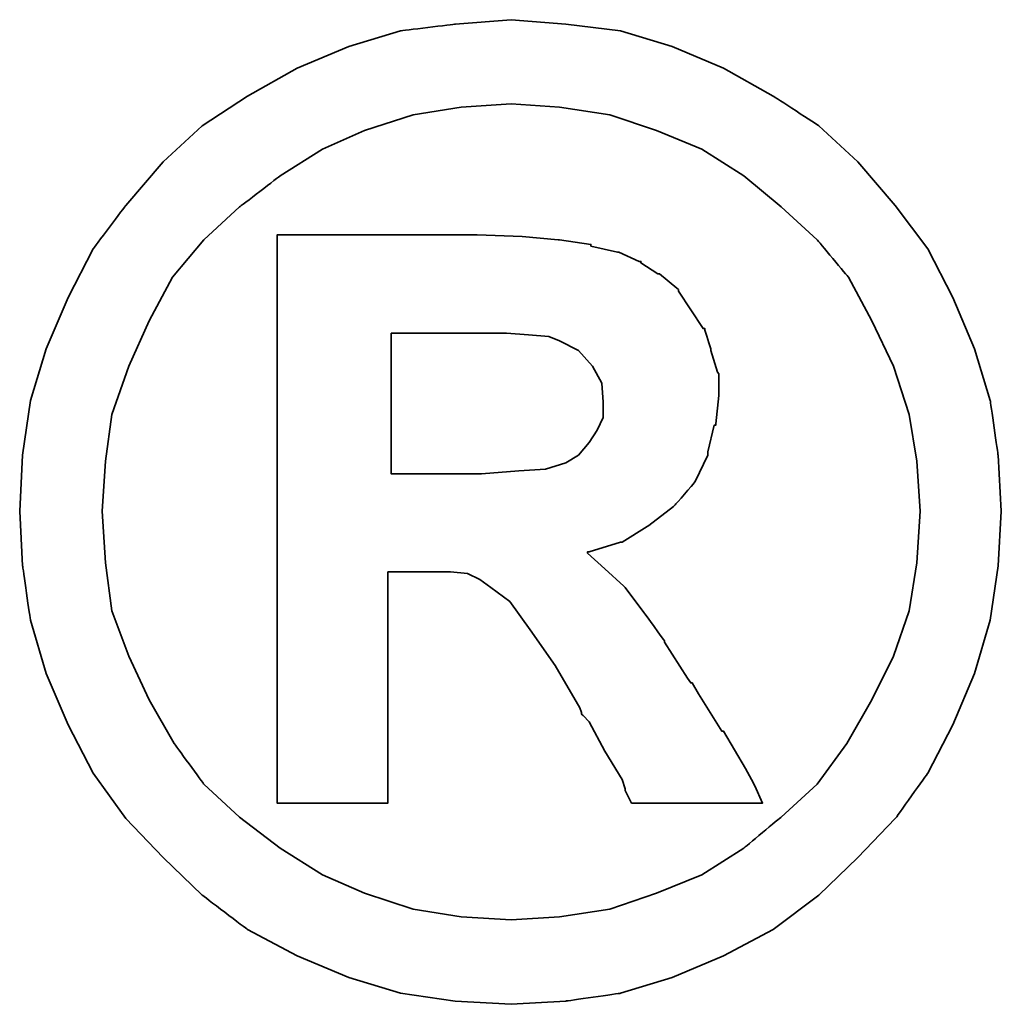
# Model space of a CAD drawing. Header units: millimetres. Extents: x 60 to 594, y 619 to 791.
# Tile 50 of 53: x 487.92 to 489.48, y 678.24 to 679.81. Entities that reach past the tile are written whole.
import ezdxf

# ---------------------------------------------------------------- set-up
doc = ezdxf.new("R2010")
doc.units = ezdxf.units.MM
doc.header["$LTSCALE"] = 2
doc.layers.add('DIM', color=4, linetype='Continuous')
doc.layers.add('layer 1', color=7, linetype='Continuous')

# ---------------------------------------------------------------- blocks, each defined once
blk = doc.blocks.new('TBI MOTION logo(完整正式版)')
at = {"layer": 'layer 1', "color": 22, "lineweight": 35}
for points, knots in [([(81.20634, 4.98624), (81.20634, 4.98624), (81.18649, 5.32862), (81.18649, 5.32862), (81.18649, 5.32862), (81.18649, 5.32862), (81.13886, 5.66206), (81.13886, 5.66206), (81.13886, 5.66206), (81.13886, 5.66206), (81.04359, 5.97764), (81.04359, 5.97764), (81.04359, 5.97764), (81.04359, 5.97764), (80.91061, 6.29124), (80.91061, 6.29124), (80.91061, 6.29124), (80.91061, 6.29124), (80.75778, 6.58697), (80.75778, 6.58697), (80.75778, 6.58697), (80.75778, 6.58697), (80.5593, 6.85294), (80.5593, 6.85294), (80.5593, 6.85294), (80.5593, 6.85294), (80.33105, 7.1189), (80.33105, 7.1189), (80.33105, 7.1189), (80.33105, 7.1189), (80.09287, 7.33921), (80.09287, 7.33921), (80.09287, 7.33921), (80.09287, 7.33921), (79.815, 7.51982), (79.815, 7.51982), (79.815, 7.51982), (79.815, 7.51982), (79.51133, 7.69051), (79.51133, 7.69051), (79.51133, 7.69051), (79.51133, 7.69051), (79.19773, 7.8235), (79.19773, 7.8235), (79.19773, 7.8235), (79.19773, 7.8235), (78.88215, 7.91877), (78.88215, 7.91877), (78.88215, 7.91877), (78.88215, 7.91877), (78.54871, 7.95846), (78.54871, 7.95846), (78.54871, 7.95846), (78.54871, 7.95846), (78.21526, 7.98625), (78.21526, 7.98625), (78.21526, 7.98625), (78.21526, 7.98625), (77.87388, 7.95846), (77.87388, 7.95846), (77.87388, 7.95846), (77.87388, 7.95846), (77.54044, 7.91877), (77.54044, 7.91877), (77.54044, 7.91877), (77.54044, 7.91877), (77.22485, 7.8235), (77.22485, 7.8235), (77.22485, 7.8235), (77.22485, 7.8235), (76.91027, 7.69051), (76.91027, 7.69051), (76.91027, 7.69051), (76.91027, 7.69051), (76.6056, 7.51982), (76.6056, 7.51982), (76.6056, 7.51982), (76.6056, 7.51982), (76.32972, 7.33921), (76.32972, 7.33921), (76.32972, 7.33921), (76.32972, 7.33921), (76.09154, 7.1189), (76.09154, 7.1189), (76.09154, 7.1189), (76.09154, 7.1189), (75.86329, 6.85294), (75.86329, 6.85294), (75.86329, 6.85294), (75.86329, 6.85294), (75.66382, 6.58697), (75.66382, 6.58697), (75.66382, 6.58697), (75.66382, 6.58697), (75.51099, 6.29124), (75.51099, 6.29124), (75.51099, 6.29124), (75.51099, 6.29124), (75.37702, 5.97764), (75.37702, 5.97764), (75.37702, 5.97764), (75.37702, 5.97764), (75.28175, 5.66206), (75.28175, 5.66206), (75.28175, 5.66206), (75.28175, 5.66206), (75.23411, 5.32862), (75.23411, 5.32862), (75.23411, 5.32862), (75.23411, 5.32862), (75.21625, 4.98624), (75.21625, 4.98624), (75.21625, 4.98624), (75.21625, 4.98624), (75.23411, 4.6528), (75.23411, 4.6528), (75.23411, 4.6528), (75.23411, 4.6528), (75.28175, 4.32035), (75.28175, 4.32035), (75.28175, 4.32035), (75.28175, 4.32035), (75.37702, 3.99583), (75.37702, 3.99583), (75.37702, 3.99583), (75.37702, 3.99583), (75.51099, 3.68224), (75.51099, 3.68224), (75.51099, 3.68224), (75.51099, 3.68224), (75.66382, 3.38749), (75.66382, 3.38749), (75.66382, 3.38749), (75.66382, 3.38749), (75.86329, 3.10963), (75.86329, 3.10963), (75.86329, 3.10963), (75.86329, 3.10963), (76.09154, 2.87145), (76.09154, 2.87145), (76.09154, 2.87145), (76.09154, 2.87145), (76.32972, 2.6432), (76.32972, 2.6432), (76.32972, 2.6432), (76.32972, 2.6432), (76.6056, 2.43381), (76.6056, 2.43381), (76.6056, 2.43381), (76.6056, 2.43381), (76.91027, 2.27205), (76.91027, 2.27205), (76.91027, 2.27205), (76.91027, 2.27205), (77.22485, 2.13906), (77.22485, 2.13906), (77.22485, 2.13906), (77.22485, 2.13906), (77.54044, 2.0438), (77.54044, 2.0438), (77.54044, 2.0438), (77.54044, 2.0438), (77.87388, 1.99616), (77.87388, 1.99616), (77.87388, 1.99616), (77.87388, 1.99616), (78.21526, 1.97631), (78.21526, 1.97631), (78.21526, 1.97631), (78.21526, 1.97631), (78.54871, 1.99616), (78.54871, 1.99616), (78.54871, 1.99616), (78.54871, 1.99616), (78.88215, 2.0438), (78.88215, 2.0438), (78.88215, 2.0438), (78.88215, 2.0438), (79.19773, 2.13906), (79.19773, 2.13906), (79.19773, 2.13906), (79.19773, 2.13906), (79.51133, 2.27205), (79.51133, 2.27205), (79.51133, 2.27205), (79.51133, 2.27205), (79.815, 2.43381), (79.815, 2.43381), (79.815, 2.43381), (79.815, 2.43381), (80.09287, 2.6432), (80.09287, 2.6432), (80.09287, 2.6432), (80.09287, 2.6432), (80.33105, 2.87145), (80.33105, 2.87145), (80.33105, 2.87145), (80.33105, 2.87145), (80.5593, 3.10963), (80.5593, 3.10963), (80.5593, 3.10963), (80.5593, 3.10963), (80.75778, 3.38749), (80.75778, 3.38749), (80.75778, 3.38749), (80.75778, 3.38749), (80.91061, 3.68224), (80.91061, 3.68224), (80.91061, 3.68224), (80.91061, 3.68224), (81.04359, 3.99583), (81.04359, 3.99583), (81.04359, 3.99583), (81.04359, 3.99583), (81.13886, 4.32035), (81.13886, 4.32035), (81.13886, 4.32035), (81.13886, 4.32035), (81.18649, 4.6528), (81.18649, 4.6528), (81.18649, 4.6528), (81.18649, 4.6528), (81.20634, 4.98624), (81.20634, 4.98624)], [0, 0, 0, 0, 0.0178571, 0.0178571, 0.0178571, 0.0178572, 0.0357143, 0.0357143, 0.0357143, 0.0357143, 0.0535714, 0.0535714, 0.0535714, 0.0535714, 0.0714286, 0.0714286, 0.0714286, 0.0714286, 0.0892857, 0.0892857, 0.0892857, 0.0892857, 0.1071429, 0.1071429, 0.1071429, 0.1071429, 0.125, 0.125, 0.125, 0.125, 0.1428571, 0.1428571, 0.1428571, 0.1428572, 0.1607143, 0.1607143, 0.1607143, 0.1607143, 0.1785714, 0.1785714, 0.1785714, 0.1785714, 0.1964286, 0.1964286, 0.1964286, 0.1964286, 0.2142857, 0.2142857, 0.2142857, 0.2142857, 0.2321429, 0.2321429, 0.2321429, 0.2321429, 0.25, 0.25, 0.25, 0.25, 0.2678571, 0.2678571, 0.2678571, 0.2678572, 0.2857143, 0.2857143, 0.2857143, 0.2857143, 0.3035714, 0.3035714, 0.3035714, 0.3035714, 0.3214286, 0.3214286, 0.3214286, 0.3214286, 0.3392857, 0.3392857, 0.3392857, 0.3392857, 0.3571429, 0.3571429, 0.3571429, 0.3571429, 0.375, 0.375, 0.375, 0.375, 0.3928571, 0.3928571, 0.3928571, 0.3928572, 0.4107143, 0.4107143, 0.4107143, 0.4107143, 0.4285714, 0.4285714, 0.4285714, 0.4285714, 0.4464286, 0.4464286, 0.4464286, 0.4464286, 0.4642857, 0.4642857, 0.4642857, 0.4642857, 0.4821429, 0.4821429, 0.4821429, 0.4821429, 0.5, 0.5, 0.5, 0.5, 0.5178571, 0.5178571, 0.5178571, 0.5178572, 0.5357143, 0.5357143, 0.5357143, 0.5357143, 0.5535714, 0.5535714, 0.5535714, 0.5535714, 0.5714286, 0.5714286, 0.5714286, 0.5714286, 0.5892857, 0.5892857, 0.5892857, 0.5892857, 0.6071429, 0.6071429, 0.6071429, 0.6071429, 0.625, 0.625, 0.625, 0.625, 0.6428571, 0.6428571, 0.6428571, 0.6428572, 0.6607143, 0.6607143, 0.6607143, 0.6607143, 0.6785714, 0.6785714, 0.6785714, 0.6785714, 0.6964286, 0.6964286, 0.6964286, 0.6964286, 0.7142857, 0.7142857, 0.7142857, 0.7142857, 0.7321429, 0.7321429, 0.7321429, 0.7321429, 0.75, 0.75, 0.75, 0.75, 0.7678571, 0.7678571, 0.7678571, 0.7678572, 0.7857143, 0.7857143, 0.7857143, 0.7857143, 0.8035714, 0.8035714, 0.8035714, 0.8035714, 0.8214286, 0.8214286, 0.8214286, 0.8214286, 0.8392857, 0.8392857, 0.8392857, 0.8392857, 0.8571429, 0.8571429, 0.8571429, 0.8571429, 0.875, 0.875, 0.875, 0.875, 0.8928571, 0.8928571, 0.8928571, 0.8928572, 0.9107143, 0.9107143, 0.9107143, 0.9107143, 0.9285714, 0.9285714, 0.9285714, 0.9285714, 0.9464286, 0.9464286, 0.9464286, 0.9464286, 0.9642857, 0.9642857, 0.9642857, 0.9642857, 0.9821429, 0.9821429, 0.9821429, 0.9821429, 1, 1, 1, 1]), ([(80.71014, 4.98624), (80.71014, 4.98624), (80.69129, 5.29091), (80.69129, 5.29091), (80.69129, 5.29091), (80.69129, 5.29091), (80.64464, 5.57672), (80.64464, 5.57672), (80.64464, 5.57672), (80.64464, 5.57672), (80.54937, 5.87245), (80.54937, 5.87245), (80.54937, 5.87245), (80.54937, 5.87245), (80.41639, 6.14833), (80.41639, 6.14833), (80.41639, 6.14833), (80.41639, 6.14833), (80.27349, 6.41429), (80.27349, 6.41429), (80.27349, 6.41429), (80.27349, 6.41429), (80.08295, 6.64255), (80.08295, 6.64255), (80.08295, 6.64255), (80.08295, 6.64255), (79.86264, 6.84301), (79.86264, 6.84301), (79.86264, 6.84301), (79.86264, 6.84301), (79.63439, 7.03355), (79.63439, 7.03355), (79.63439, 7.03355), (79.63439, 7.03355), (79.37835, 7.1963), (79.37835, 7.1963), (79.37835, 7.1963), (79.37835, 7.1963), (79.10246, 7.30944), (79.10246, 7.30944), (79.10246, 7.30944), (79.10246, 7.30944), (78.81665, 7.40471), (78.81665, 7.40471), (78.81665, 7.40471), (78.81665, 7.40471), (78.511, 7.45234), (78.511, 7.45234), (78.511, 7.45234), (78.511, 7.45234), (78.21526, 7.47219), (78.21526, 7.47219), (78.21526, 7.47219), (78.21526, 7.47219), (77.9106, 7.45234), (77.9106, 7.45234), (77.9106, 7.45234), (77.9106, 7.45234), (77.61685, 7.40471), (77.61685, 7.40471), (77.61685, 7.40471), (77.61685, 7.40471), (77.32012, 7.30944), (77.32012, 7.30944), (77.32012, 7.30944), (77.32012, 7.30944), (77.06309, 7.1963), (77.06309, 7.1963), (77.06309, 7.1963), (77.06309, 7.1963), (76.80606, 7.03355), (76.80606, 7.03355), (76.80606, 7.03355), (76.80606, 7.03355), (76.55797, 6.84301), (76.55797, 6.84301), (76.55797, 6.84301), (76.55797, 6.84301), (76.34063, 6.64255), (76.34063, 6.64255), (76.34063, 6.64255), (76.34063, 6.64255), (76.1491, 6.41429), (76.1491, 6.41429), (76.1491, 6.41429), (76.1491, 6.41429), (76.0062, 6.14833), (76.0062, 6.14833), (76.0062, 6.14833), (76.0062, 6.14833), (75.88314, 5.87245), (75.88314, 5.87245), (75.88314, 5.87245), (75.88314, 5.87245), (75.77794, 5.57672), (75.77794, 5.57672), (75.77794, 5.57672), (75.77794, 5.57672), (75.73924, 5.29091), (75.73924, 5.29091), (75.73924, 5.29091), (75.73924, 5.29091), (75.72039, 4.98624), (75.72039, 4.98624), (75.72039, 4.98624), (75.72039, 4.98624), (75.73924, 4.67165), (75.73924, 4.67165), (75.73924, 4.67165), (75.73924, 4.67165), (75.77794, 4.37791), (75.77794, 4.37791), (75.77794, 4.37791), (75.77794, 4.37791), (75.88314, 4.10102), (75.88314, 4.10102), (75.88314, 4.10102), (75.88314, 4.10102), (76.0062, 3.83407), (76.0062, 3.83407), (76.0062, 3.83407), (76.0062, 3.83407), (76.15902, 3.56811), (76.15902, 3.56811), (76.15902, 3.56811), (76.15902, 3.56811), (76.34063, 3.32001), (76.34063, 3.32001), (76.34063, 3.32001), (76.34063, 3.32001), (76.55797, 3.11955), (76.55797, 3.11955), (76.55797, 3.11955), (76.55797, 3.11955), (76.80606, 2.92901), (76.80606, 2.92901), (76.80606, 2.92901), (76.80606, 2.92901), (77.06309, 2.76725), (77.06309, 2.76725), (77.06309, 2.76725), (77.06309, 2.76725), (77.32012, 2.65412), (77.32012, 2.65412), (77.32012, 2.65412), (77.32012, 2.65412), (77.61685, 2.55786), (77.61685, 2.55786), (77.61685, 2.55786), (77.61685, 2.55786), (77.9106, 2.51022), (77.9106, 2.51022), (77.9106, 2.51022), (77.9106, 2.51022), (78.21526, 2.49137), (78.21526, 2.49137), (78.21526, 2.49137), (78.21526, 2.49137), (78.511, 2.51022), (78.511, 2.51022), (78.511, 2.51022), (78.511, 2.51022), (78.81665, 2.55786), (78.81665, 2.55786), (78.81665, 2.55786), (78.81665, 2.55786), (79.10246, 2.65412), (79.10246, 2.65412), (79.10246, 2.65412), (79.10246, 2.65412), (79.37835, 2.76725), (79.37835, 2.76725), (79.37835, 2.76725), (79.37835, 2.76725), (79.63439, 2.92901), (79.63439, 2.92901), (79.63439, 2.92901), (79.63439, 2.92901), (79.86264, 3.11955), (79.86264, 3.11955), (79.86264, 3.11955), (79.86264, 3.11955), (80.08295, 3.32001), (80.08295, 3.32001), (80.08295, 3.32001), (80.08295, 3.32001), (80.26356, 3.56811), (80.26356, 3.56811), (80.26356, 3.56811), (80.26356, 3.56811), (80.41639, 3.83407), (80.41639, 3.83407), (80.41639, 3.83407), (80.41639, 3.83407), (80.54937, 4.10102), (80.54937, 4.10102), (80.54937, 4.10102), (80.54937, 4.10102), (80.64464, 4.37791), (80.64464, 4.37791), (80.64464, 4.37791), (80.64464, 4.37791), (80.69129, 4.67165), (80.69129, 4.67165), (80.69129, 4.67165), (80.69129, 4.67165), (80.71014, 4.98624), (80.71014, 4.98624)], [0, 0, 0, 0, 0.0192308, 0.0192308, 0.0192308, 0.0192308, 0.0384615, 0.0384615, 0.0384615, 0.0384615, 0.0576923, 0.0576923, 0.0576923, 0.0576923, 0.0769231, 0.0769231, 0.0769231, 0.0769231, 0.0961538, 0.0961538, 0.0961538, 0.0961539, 0.1153846, 0.1153846, 0.1153846, 0.1153846, 0.1346154, 0.1346154, 0.1346154, 0.1346154, 0.1538462, 0.1538462, 0.1538462, 0.1538462, 0.1730769, 0.1730769, 0.1730769, 0.1730769, 0.1923077, 0.1923077, 0.1923077, 0.1923077, 0.2115385, 0.2115385, 0.2115385, 0.2115385, 0.2307692, 0.2307692, 0.2307692, 0.2307692, 0.25, 0.25, 0.25, 0.25, 0.2692308, 0.2692308, 0.2692308, 0.2692308, 0.2884615, 0.2884615, 0.2884615, 0.2884615, 0.3076923, 0.3076923, 0.3076923, 0.3076923, 0.3269231, 0.3269231, 0.3269231, 0.3269231, 0.3461538, 0.3461538, 0.3461538, 0.3461539, 0.3653846, 0.3653846, 0.3653846, 0.3653846, 0.3846154, 0.3846154, 0.3846154, 0.3846154, 0.4038462, 0.4038462, 0.4038462, 0.4038462, 0.4230769, 0.4230769, 0.4230769, 0.4230769, 0.4423077, 0.4423077, 0.4423077, 0.4423077, 0.4615385, 0.4615385, 0.4615385, 0.4615385, 0.4807692, 0.4807692, 0.4807692, 0.4807692, 0.5, 0.5, 0.5, 0.5, 0.5192308, 0.5192308, 0.5192308, 0.5192308, 0.5384615, 0.5384615, 0.5384615, 0.5384615, 0.5576923, 0.5576923, 0.5576923, 0.5576923, 0.5769231, 0.5769231, 0.5769231, 0.5769231, 0.5961538, 0.5961538, 0.5961538, 0.5961539, 0.6153846, 0.6153846, 0.6153846, 0.6153846, 0.6346154, 0.6346154, 0.6346154, 0.6346154, 0.6538462, 0.6538462, 0.6538462, 0.6538462, 0.6730769, 0.6730769, 0.6730769, 0.6730769, 0.6923077, 0.6923077, 0.6923077, 0.6923077, 0.7115385, 0.7115385, 0.7115385, 0.7115385, 0.7307692, 0.7307692, 0.7307692, 0.7307692, 0.75, 0.75, 0.75, 0.75, 0.7692308, 0.7692308, 0.7692308, 0.7692308, 0.7884615, 0.7884615, 0.7884615, 0.7884615, 0.8076923, 0.8076923, 0.8076923, 0.8076923, 0.8269231, 0.8269231, 0.8269231, 0.8269231, 0.8461538, 0.8461538, 0.8461538, 0.8461539, 0.8653846, 0.8653846, 0.8653846, 0.8653846, 0.8846154, 0.8846154, 0.8846154, 0.8846154, 0.9038462, 0.9038462, 0.9038462, 0.9038462, 0.9230769, 0.9230769, 0.9230769, 0.9230769, 0.9423077, 0.9423077, 0.9423077, 0.9423077, 0.9615385, 0.9615385, 0.9615385, 0.9615385, 0.9807692, 0.9807692, 0.9807692, 0.9807692, 1, 1, 1, 1]), ([(76.78721, 3.2823), (76.78721, 3.2823), (76.78721, 3.32001), (76.78721, 3.32001), (76.78721, 3.32001), (76.78721, 3.32001), (76.78721, 3.42422), (76.78721, 3.42422), (76.78721, 3.42422), (76.78721, 3.42422), (76.78721, 3.59689), (76.78721, 3.59689), (76.78721, 3.59689), (76.78721, 3.59689), (76.78721, 3.80529), (76.78721, 3.80529), (76.78721, 3.80529), (76.78721, 3.80529), (76.78721, 4.0524), (76.78721, 4.0524), (76.78721, 4.0524), (76.78721, 4.0524), (76.78721, 4.32035), (76.78721, 4.32035), (76.78721, 4.32035), (76.78721, 4.32035), (76.78721, 4.92868), (76.78721, 4.92868), (76.78721, 4.92868), (76.78721, 4.92868), (76.78721, 5.53801), (76.78721, 5.53801), (76.78721, 5.53801), (76.78721, 5.53801), (76.78721, 5.82482), (76.78721, 5.82482), (76.78721, 5.82482), (76.78721, 5.82482), (76.78721, 6.07291), (76.78721, 6.07291), (76.78721, 6.07291), (76.78721, 6.07291), (76.78721, 6.30017), (76.78721, 6.30017), (76.78721, 6.30017), (76.78721, 6.30017), (76.78721, 6.45399), (76.78721, 6.45399), (76.78721, 6.45399), (76.78721, 6.45399), (76.78721, 6.5572), (76.78721, 6.5572), (76.78721, 6.5572), (76.78721, 6.5572), (76.78721, 6.59689), (76.78721, 6.59689), (76.78721, 6.59689), (76.78721, 6.59689), (76.78721, 6.67232), (76.78721, 6.67232), (76.78721, 6.67232), (76.78721, 6.67232), (76.8537, 6.67232), (76.8537, 6.67232), (76.8537, 6.67232), (76.8537, 6.67232), (76.87355, 6.67232), (76.87355, 6.67232), (76.87355, 6.67232), (76.87355, 6.67232), (76.91027, 6.67232), (76.91027, 6.67232), (76.91027, 6.67232), (76.91027, 6.67232), (77.04424, 6.67232), (77.04424, 6.67232), (77.04424, 6.67232), (77.04424, 6.67232), (77.22485, 6.67232), (77.22485, 6.67232), (77.22485, 6.67232), (77.22485, 6.67232), (77.43524, 6.67232), (77.43524, 6.67232), (77.43524, 6.67232), (77.43524, 6.67232), (77.65357, 6.67232), (77.65357, 6.67232), (77.65357, 6.67232), (77.65357, 6.67232), (77.82625, 6.67232), (77.82625, 6.67232), (77.82625, 6.67232), (77.82625, 6.67232), (77.94037, 6.67232), (77.94037, 6.67232), (77.94037, 6.67232), (77.94037, 6.67232), (77.97709, 6.67232), (77.97709, 6.67232), (77.97709, 6.67232), (77.97709, 6.67232), (77.99694, 6.67232), (77.99694, 6.67232), (77.99694, 6.67232), (77.99694, 6.67232), (78.00686, 6.67232), (78.00686, 6.67232), (78.00686, 6.67232), (78.00686, 6.67232), (78.28275, 6.6624), (78.28275, 6.6624), (78.28275, 6.6624), (78.28275, 6.6624), (78.50107, 6.64255), (78.50107, 6.64255), (78.50107, 6.64255), (78.50107, 6.64255), (78.511, 6.64255), (78.511, 6.64255), (78.511, 6.64255), (78.511, 6.64255), (78.70154, 6.61476), (78.70154, 6.61476), (78.70154, 6.61476), (78.70154, 6.61476), (78.70154, 6.60483), (78.70154, 6.60483), (78.70154, 6.60483), (78.70154, 6.60483), (78.86429, 6.56713), (78.86429, 6.56713), (78.86429, 6.56713), (78.86429, 6.56713), (78.87223, 6.56713), (78.87223, 6.56713), (78.87223, 6.56713), (78.87223, 6.56713), (78.99727, 6.51056), (78.99727, 6.51056), (78.99727, 6.51056), (78.99727, 6.51056), (79.00719, 6.51056), (79.00719, 6.51056), (79.00719, 6.51056), (79.00719, 6.51056), (79.00719, 6.50162), (79.00719, 6.50162), (79.00719, 6.50162), (79.00719, 6.50162), (79.1104, 6.43415), (79.1104, 6.43415), (79.1104, 6.43415), (79.1104, 6.43415), (79.12132, 6.43415), (79.12132, 6.43415), (79.12132, 6.43415), (79.12132, 6.43415), (79.22552, 6.34781), (79.22552, 6.34781), (79.22552, 6.34781), (79.22552, 6.34781), (79.23544, 6.33888), (79.23544, 6.33888), (79.23544, 6.33888), (79.23544, 6.33888), (79.23544, 6.32895), (79.23544, 6.32895), (79.23544, 6.32895), (79.23544, 6.32895), (79.31087, 6.21483), (79.31087, 6.21483), (79.31087, 6.21483), (79.31087, 6.21483), (79.38629, 6.1007), (79.38629, 6.1007), (79.38629, 6.1007), (79.38629, 6.1007), (79.3972, 6.1007), (79.3972, 6.1007), (79.3972, 6.1007), (79.3972, 6.1007), (79.3972, 6.09078), (79.3972, 6.09078), (79.3972, 6.09078), (79.3972, 6.09078), (79.43392, 5.97764), (79.43392, 5.97764), (79.43392, 5.97764), (79.43392, 5.97764), (79.43392, 5.96772), (79.43392, 5.96772), (79.43392, 5.96772), (79.43392, 5.96772), (79.47362, 5.83474), (79.47362, 5.83474), (79.47362, 5.83474), (79.47362, 5.83474), (79.48156, 5.82482), (79.48156, 5.82482), (79.48156, 5.82482), (79.48156, 5.82482), (79.48156, 5.69977), (79.48156, 5.69977), (79.48156, 5.69977), (79.48156, 5.69977), (79.48156, 5.69183), (79.48156, 5.69183), (79.48156, 5.69183), (79.48156, 5.69183), (79.4637, 5.51915), (79.4637, 5.51915), (79.4637, 5.51915), (79.4637, 5.51915), (79.4637, 5.51122), (79.4637, 5.51122), (79.4637, 5.51122), (79.4637, 5.51122), (79.45377, 5.51122), (79.45377, 5.51122), (79.45377, 5.51122), (79.45377, 5.51122), (79.41507, 5.34847), (79.41507, 5.34847), (79.41507, 5.34847), (79.41507, 5.34847), (79.41507, 5.33854), (79.41507, 5.33854), (79.41507, 5.33854), (79.41507, 5.33854), (79.41507, 5.32862), (79.41507, 5.32862), (79.41507, 5.32862), (79.41507, 5.32862), (79.33865, 5.16785), (79.33865, 5.16785), (79.33865, 5.16785), (79.33865, 5.16785), (79.33071, 5.15693), (79.33071, 5.15693), (79.33071, 5.15693), (79.33071, 5.15693), (79.2156, 5.02495), (79.2156, 5.02495), (79.2156, 5.02495), (79.2156, 5.02495), (79.20567, 5.01502), (79.20567, 5.01502), (79.20567, 5.01502), (79.20567, 5.01502), (79.05483, 4.89991), (79.05483, 4.89991), (79.05483, 4.89991), (79.05483, 4.89991), (79.04491, 4.89197), (79.04491, 4.89197), (79.04491, 4.89197), (79.04491, 4.89197), (78.89208, 4.7967), (78.89208, 4.7967), (78.89208, 4.7967), (78.89208, 4.7967), (78.88215, 4.7967), (78.88215, 4.7967), (78.88215, 4.7967), (78.88215, 4.7967), (78.69161, 4.73913), (78.69161, 4.73913), (78.69161, 4.73913), (78.69161, 4.73913), (78.68169, 4.73913), (78.68169, 4.73913), (78.68169, 4.73913), (78.68169, 4.73913), (78.68169, 4.72921), (78.68169, 4.72921), (78.68169, 4.72921), (78.68169, 4.72921), (78.78688, 4.63394), (78.78688, 4.63394), (78.78688, 4.63394), (78.78688, 4.63394), (78.902, 4.52875), (78.902, 4.52875), (78.902, 4.52875), (78.902, 4.52875), (78.91093, 4.52081), (78.91093, 4.52081), (78.91093, 4.52081), (78.91093, 4.52081), (79.02506, 4.36798), (79.02506, 4.36798), (79.02506, 4.36798), (79.02506, 4.36798), (79.1501, 4.1953), (79.1501, 4.1953), (79.1501, 4.1953), (79.1501, 4.1953), (79.1501, 4.18736), (79.1501, 4.18736), (79.1501, 4.18736), (79.1501, 4.18736), (79.29201, 3.96705), (79.29201, 3.96705), (79.29201, 3.96705), (79.29201, 3.96705), (79.31087, 3.93828), (79.31087, 3.93828), (79.31087, 3.93828), (79.31087, 3.93828), (79.32079, 3.93828), (79.32079, 3.93828), (79.32079, 3.93828), (79.32079, 3.93828), (79.3585, 3.87178), (79.3585, 3.87178), (79.3585, 3.87178), (79.3585, 3.87178), (79.50141, 3.64353), (79.50141, 3.64353), (79.50141, 3.64353), (79.50141, 3.64353), (79.51133, 3.64353), (79.51133, 3.64353), (79.51133, 3.64353), (79.51133, 3.64353), (79.64431, 3.41528), (79.64431, 3.41528), (79.64431, 3.41528), (79.64431, 3.41528), (79.68202, 3.3478), (79.68202, 3.3478), (79.68202, 3.3478), (79.68202, 3.3478), (79.70187, 3.31009), (79.70187, 3.31009), (79.70187, 3.31009), (79.70187, 3.31009), (79.7495, 3.2049), (79.7495, 3.2049), (79.7495, 3.2049), (79.7495, 3.2049), (79.64431, 3.2049), (79.64431, 3.2049), (79.64431, 3.2049), (79.64431, 3.2049), (79.62546, 3.2049), (79.62546, 3.2049), (79.62546, 3.2049), (79.62546, 3.2049), (79.53912, 3.2049), (79.53912, 3.2049), (79.53912, 3.2049), (79.53912, 3.2049), (79.31087, 3.2049), (79.31087, 3.2049), (79.31087, 3.2049), (79.31087, 3.2049), (79.08262, 3.2049), (79.08262, 3.2049), (79.08262, 3.2049), (79.08262, 3.2049), (79.00719, 3.2049), (79.00719, 3.2049), (79.00719, 3.2049), (79.00719, 3.2049), (78.98735, 3.2049), (78.98735, 3.2049), (78.98735, 3.2049), (78.98735, 3.2049), (78.94964, 3.2049), (78.94964, 3.2049), (78.94964, 3.2049), (78.94964, 3.2049), (78.92979, 3.24459), (78.92979, 3.24459), (78.92979, 3.24459), (78.92979, 3.24459), (78.91093, 3.2823), (78.91093, 3.2823), (78.91093, 3.2823), (78.91093, 3.2823), (78.91093, 3.29223), (78.91093, 3.29223), (78.91093, 3.29223), (78.91093, 3.29223), (78.89208, 3.3478), (78.89208, 3.3478), (78.89208, 3.3478), (78.89208, 3.3478), (78.78688, 3.52048), (78.78688, 3.52048), (78.78688, 3.52048), (78.78688, 3.52048), (78.69161, 3.7001), (78.69161, 3.7001), (78.69161, 3.7001), (78.69161, 3.7001), (78.6539, 3.7388), (78.6539, 3.7388), (78.6539, 3.7388), (78.6539, 3.7388), (78.64398, 3.74873), (78.64398, 3.74873), (78.64398, 3.74873), (78.64398, 3.74873), (78.64398, 3.75766), (78.64398, 3.75766), (78.64398, 3.75766), (78.64398, 3.75766), (78.63405, 3.78644), (78.63405, 3.78644), (78.63405, 3.78644), (78.63405, 3.78644), (78.48321, 4.04347), (78.48321, 4.04347), (78.48321, 4.04347), (78.48321, 4.04347), (78.33038, 4.2618), (78.33038, 4.2618), (78.33038, 4.2618), (78.33038, 4.2618), (78.20732, 4.43447), (78.20732, 4.43447), (78.20732, 4.43447), (78.20732, 4.43447), (78.09221, 4.52081), (78.09221, 4.52081), (78.09221, 4.52081), (78.09221, 4.52081), (78.02472, 4.56845), (78.02472, 4.56845), (78.02472, 4.56845), (78.02472, 4.56845), (77.9493, 4.60616), (77.9493, 4.60616), (77.9493, 4.60616), (77.9493, 4.60616), (77.8451, 4.61608), (77.8451, 4.61608), (77.8451, 4.61608), (77.8451, 4.61608), (77.71113, 4.61608), (77.71113, 4.61608), (77.71113, 4.61608), (77.71113, 4.61608), (77.69128, 4.61608), (77.69128, 4.61608), (77.69128, 4.61608), (77.69128, 4.61608), (77.67342, 4.61608), (77.67342, 4.61608), (77.67342, 4.61608), (77.67342, 4.61608), (77.5583, 4.61608), (77.5583, 4.61608), (77.5583, 4.61608), (77.5583, 4.61608), (77.46303, 4.61608), (77.46303, 4.61608), (77.46303, 4.61608), (77.46303, 4.61608), (77.46303, 4.54761), (77.46303, 4.54761), (77.46303, 4.54761), (77.46303, 4.54761), (77.46303, 4.47318), (77.46303, 4.47318), (77.46303, 4.47318), (77.46303, 4.47318), (77.46303, 4.24294), (77.46303, 4.24294), (77.46303, 4.24294), (77.46303, 4.24294), (77.46303, 3.99583), (77.46303, 3.99583), (77.46303, 3.99583), (77.46303, 3.99583), (77.46303, 3.72888), (77.46303, 3.72888), (77.46303, 3.72888), (77.46303, 3.72888), (77.46303, 3.51055), (77.46303, 3.51055), (77.46303, 3.51055), (77.46303, 3.51055), (77.46303, 3.42422), (77.46303, 3.42422), (77.46303, 3.42422), (77.46303, 3.42422), (77.46303, 3.35773), (77.46303, 3.35773), (77.46303, 3.35773), (77.46303, 3.35773), (77.46303, 3.30017), (77.46303, 3.30017), (77.46303, 3.30017), (77.46303, 3.30017), (77.46303, 3.2823), (77.46303, 3.2823), (77.46303, 3.2823), (77.46303, 3.2823), (77.46303, 3.2049), (77.46303, 3.2049), (77.46303, 3.2049), (77.46303, 3.2049), (77.39753, 3.2049), (77.39753, 3.2049), (77.39753, 3.2049), (77.39753, 3.2049), (77.37768, 3.2049), (77.37768, 3.2049), (77.37768, 3.2049), (77.37768, 3.2049), (77.32012, 3.2049), (77.32012, 3.2049), (77.32012, 3.2049), (77.32012, 3.2049), (77.12165, 3.2049), (77.12165, 3.2049), (77.12165, 3.2049), (77.12165, 3.2049), (76.94897, 3.2049), (76.94897, 3.2049), (76.94897, 3.2049), (76.94897, 3.2049), (76.8924, 3.2049), (76.8924, 3.2049), (76.8924, 3.2049), (76.8924, 3.2049), (76.8537, 3.2049), (76.8537, 3.2049), (76.8537, 3.2049), (76.8537, 3.2049), (76.78721, 3.2049), (76.78721, 3.2049), (76.78721, 3.2049), (76.78721, 3.2049), (76.78721, 3.2823), (76.78721, 3.2823)], [0, 0, 0, 0, 0.0074074, 0.0074074, 0.0074074, 0.0074074, 0.0148148, 0.0148148, 0.0148148, 0.0148148, 0.0222222, 0.0222222, 0.0222222, 0.0222222, 0.0296296, 0.0296296, 0.0296296, 0.0296296, 0.037037, 0.037037, 0.037037, 0.037037, 0.0444444, 0.0444444, 0.0444444, 0.0444445, 0.0518519, 0.0518519, 0.0518519, 0.0518519, 0.0592593, 0.0592593, 0.0592593, 0.0592593, 0.0666667, 0.0666667, 0.0666667, 0.0666667, 0.0740741, 0.0740741, 0.0740741, 0.0740741, 0.0814815, 0.0814815, 0.0814815, 0.0814815, 0.0888889, 0.0888889, 0.0888889, 0.0888889, 0.0962963, 0.0962963, 0.0962963, 0.0962963, 0.1037037, 0.1037037, 0.1037037, 0.1037037, 0.1111111, 0.1111111, 0.1111111, 0.1111111, 0.1185185, 0.1185185, 0.1185185, 0.1185185, 0.1259259, 0.1259259, 0.1259259, 0.1259259, 0.1333333, 0.1333333, 0.1333333, 0.1333333, 0.1407407, 0.1407407, 0.1407407, 0.1407408, 0.1481481, 0.1481481, 0.1481481, 0.1481482, 0.1555556, 0.1555556, 0.1555556, 0.1555556, 0.162963, 0.162963, 0.162963, 0.162963, 0.1703704, 0.1703704, 0.1703704, 0.1703704, 0.1777778, 0.1777778, 0.1777778, 0.1777778, 0.1851852, 0.1851852, 0.1851852, 0.1851852, 0.1925926, 0.1925926, 0.1925926, 0.1925926, 0.2, 0.2, 0.2, 0.2, 0.2074074, 0.2074074, 0.2074074, 0.2074074, 0.2148148, 0.2148148, 0.2148148, 0.2148148, 0.2222222, 0.2222222, 0.2222222, 0.2222222, 0.2296296, 0.2296296, 0.2296296, 0.2296296, 0.237037, 0.237037, 0.237037, 0.237037, 0.2444444, 0.2444444, 0.2444444, 0.2444445, 0.2518519, 0.2518519, 0.2518519, 0.2518519, 0.2592593, 0.2592593, 0.2592593, 0.2592593, 0.2666667, 0.2666667, 0.2666667, 0.2666667, 0.2740741, 0.2740741, 0.2740741, 0.2740741, 0.2814815, 0.2814815, 0.2814815, 0.2814815, 0.2888889, 0.2888889, 0.2888889, 0.2888889, 0.2962963, 0.2962963, 0.2962963, 0.2962963, 0.3037037, 0.3037037, 0.3037037, 0.3037037, 0.3111111, 0.3111111, 0.3111111, 0.3111111, 0.3185185, 0.3185185, 0.3185185, 0.3185185, 0.3259259, 0.3259259, 0.3259259, 0.3259259, 0.3333333, 0.3333333, 0.3333333, 0.3333333, 0.3407407, 0.3407407, 0.3407407, 0.3407408, 0.3481481, 0.3481481, 0.3481481, 0.3481482, 0.3555556, 0.3555556, 0.3555556, 0.3555556, 0.362963, 0.362963, 0.362963, 0.362963, 0.3703704, 0.3703704, 0.3703704, 0.3703704, 0.3777778, 0.3777778, 0.3777778, 0.3777778, 0.3851852, 0.3851852, 0.3851852, 0.3851852, 0.3925926, 0.3925926, 0.3925926, 0.3925926, 0.4, 0.4, 0.4, 0.4, 0.4074074, 0.4074074, 0.4074074, 0.4074074, 0.4148148, 0.4148148, 0.4148148, 0.4148148, 0.4222222, 0.4222222, 0.4222222, 0.4222222, 0.4296296, 0.4296296, 0.4296296, 0.4296296, 0.437037, 0.437037, 0.437037, 0.437037, 0.4444444, 0.4444444, 0.4444444, 0.4444445, 0.4518519, 0.4518519, 0.4518519, 0.4518519, 0.4592593, 0.4592593, 0.4592593, 0.4592593, 0.4666667, 0.4666667, 0.4666667, 0.4666667, 0.4740741, 0.4740741, 0.4740741, 0.4740741, 0.4814815, 0.4814815, 0.4814815, 0.4814815, 0.4888889, 0.4888889, 0.4888889, 0.4888889, 0.4962963, 0.4962963, 0.4962963, 0.4962963, 0.5037037, 0.5037037, 0.5037037, 0.5037037, 0.5111111, 0.5111111, 0.5111111, 0.5111111, 0.5185185, 0.5185185, 0.5185185, 0.5185185, 0.5259259, 0.5259259, 0.5259259, 0.5259259, 0.5333333, 0.5333333, 0.5333333, 0.5333333, 0.5407407, 0.5407407, 0.5407407, 0.5407408, 0.5481481, 0.5481481, 0.5481481, 0.5481482, 0.5555556, 0.5555556, 0.5555556, 0.5555556, 0.562963, 0.562963, 0.562963, 0.562963, 0.5703704, 0.5703704, 0.5703704, 0.5703704, 0.5777778, 0.5777778, 0.5777778, 0.5777778, 0.5851852, 0.5851852, 0.5851852, 0.5851852, 0.5925926, 0.5925926, 0.5925926, 0.5925926, 0.6, 0.6, 0.6, 0.6, 0.6074074, 0.6074074, 0.6074074, 0.6074074, 0.6148148, 0.6148148, 0.6148148, 0.6148148, 0.6222222, 0.6222222, 0.6222222, 0.6222222, 0.6296296, 0.6296296, 0.6296296, 0.6296296, 0.637037, 0.637037, 0.637037, 0.637037, 0.6444444, 0.6444444, 0.6444444, 0.6444445, 0.6518519, 0.6518519, 0.6518519, 0.6518519, 0.6592593, 0.6592593, 0.6592593, 0.6592593, 0.6666667, 0.6666667, 0.6666667, 0.6666667, 0.6740741, 0.6740741, 0.6740741, 0.6740741, 0.6814815, 0.6814815, 0.6814815, 0.6814815, 0.6888889, 0.6888889, 0.6888889, 0.6888889, 0.6962963, 0.6962963, 0.6962963, 0.6962963, 0.7037037, 0.7037037, 0.7037037, 0.7037037, 0.7111111, 0.7111111, 0.7111111, 0.7111111, 0.7185185, 0.7185185, 0.7185185, 0.7185185, 0.7259259, 0.7259259, 0.7259259, 0.7259259, 0.7333333, 0.7333333, 0.7333333, 0.7333333, 0.7407407, 0.7407407, 0.7407407, 0.7407408, 0.7481481, 0.7481481, 0.7481481, 0.7481482, 0.7555556, 0.7555556, 0.7555556, 0.7555556, 0.762963, 0.762963, 0.762963, 0.762963, 0.7703704, 0.7703704, 0.7703704, 0.7703704, 0.7777778, 0.7777778, 0.7777778, 0.7777778, 0.7851852, 0.7851852, 0.7851852, 0.7851852, 0.7925926, 0.7925926, 0.7925926, 0.7925926, 0.8, 0.8, 0.8, 0.8, 0.8074074, 0.8074074, 0.8074074, 0.8074074, 0.8148148, 0.8148148, 0.8148148, 0.8148148, 0.8222222, 0.8222222, 0.8222222, 0.8222222, 0.8296296, 0.8296296, 0.8296296, 0.8296296, 0.837037, 0.837037, 0.837037, 0.837037, 0.8444444, 0.8444444, 0.8444444, 0.8444445, 0.8518519, 0.8518519, 0.8518519, 0.8518519, 0.8592593, 0.8592593, 0.8592593, 0.8592593, 0.8666667, 0.8666667, 0.8666667, 0.8666667, 0.8740741, 0.8740741, 0.8740741, 0.8740741, 0.8814815, 0.8814815, 0.8814815, 0.8814815, 0.8888889, 0.8888889, 0.8888889, 0.8888889, 0.8962963, 0.8962963, 0.8962963, 0.8962963, 0.9037037, 0.9037037, 0.9037037, 0.9037037, 0.9111111, 0.9111111, 0.9111111, 0.9111111, 0.9185185, 0.9185185, 0.9185185, 0.9185185, 0.9259259, 0.9259259, 0.9259259, 0.9259259, 0.9333333, 0.9333333, 0.9333333, 0.9333333, 0.9407407, 0.9407407, 0.9407407, 0.9407408, 0.9481481, 0.9481481, 0.9481481, 0.9481482, 0.9555556, 0.9555556, 0.9555556, 0.9555556, 0.962963, 0.962963, 0.962963, 0.962963, 0.9703704, 0.9703704, 0.9703704, 0.9703704, 0.9777778, 0.9777778, 0.9777778, 0.9777778, 0.9851852, 0.9851852, 0.9851852, 0.9851852, 0.9925926, 0.9925926, 0.9925926, 0.9925926, 1, 1, 1, 1]), ([(77.48288, 6.07291), (77.48288, 6.07291), (77.48288, 5.99551), (77.48288, 5.99551), (77.48288, 5.99551), (77.48288, 5.99551), (77.48288, 5.82482), (77.48288, 5.82482), (77.48288, 5.82482), (77.48288, 5.82482), (77.48288, 5.63328), (77.48288, 5.63328), (77.48288, 5.63328), (77.48288, 5.63328), (77.48288, 5.46358), (77.48288, 5.46358), (77.48288, 5.46358), (77.48288, 5.46358), (77.48288, 5.29091), (77.48288, 5.29091), (77.48288, 5.29091), (77.48288, 5.29091), (77.48288, 5.21449), (77.48288, 5.21449), (77.48288, 5.21449), (77.48288, 5.21449), (77.50074, 5.21449), (77.50074, 5.21449), (77.50074, 5.21449), (77.50074, 5.21449), (77.71113, 5.21449), (77.71113, 5.21449), (77.71113, 5.21449), (77.71113, 5.21449), (77.94037, 5.21449), (77.94037, 5.21449), (77.94037, 5.21449), (77.94037, 5.21449), (78.01579, 5.21449), (78.01579, 5.21449), (78.01579, 5.21449), (78.01579, 5.21449), (78.03465, 5.21449), (78.03465, 5.21449), (78.03465, 5.21449), (78.03465, 5.21449), (78.2629, 5.23335), (78.2629, 5.23335), (78.2629, 5.23335), (78.2629, 5.23335), (78.42565, 5.24327), (78.42565, 5.24327), (78.42565, 5.24327), (78.42565, 5.24327), (78.54871, 5.28098), (78.54871, 5.28098), (78.54871, 5.28098), (78.54871, 5.28098), (78.62611, 5.32862), (78.62611, 5.32862), (78.62611, 5.32862), (78.62611, 5.32862), (78.69161, 5.40503), (78.69161, 5.40503), (78.69161, 5.40503), (78.69161, 5.40503), (78.73925, 5.48145), (78.73925, 5.48145), (78.73925, 5.48145), (78.73925, 5.48145), (78.77696, 5.55885), (78.77696, 5.55885), (78.77696, 5.55885), (78.77696, 5.55885), (78.77696, 5.65214), (78.77696, 5.65214), (78.77696, 5.65214), (78.77696, 5.65214), (78.76902, 5.76726), (78.76902, 5.76726), (78.76902, 5.76726), (78.76902, 5.76726), (78.71146, 5.87245), (78.71146, 5.87245), (78.71146, 5.87245), (78.71146, 5.87245), (78.62611, 5.96772), (78.62611, 5.96772), (78.62611, 5.96772), (78.62611, 5.96772), (78.511, 6.02528), (78.511, 6.02528), (78.511, 6.02528), (78.511, 6.02528), (78.44451, 6.05306), (78.44451, 6.05306), (78.44451, 6.05306), (78.44451, 6.05306), (78.32046, 6.06299), (78.32046, 6.06299), (78.32046, 6.06299), (78.32046, 6.06299), (78.18748, 6.07291), (78.18748, 6.07291), (78.18748, 6.07291), (78.18748, 6.07291), (77.99694, 6.07291), (77.99694, 6.07291), (77.99694, 6.07291), (77.99694, 6.07291), (77.97709, 6.07291), (77.97709, 6.07291), (77.97709, 6.07291), (77.97709, 6.07291), (77.90167, 6.07291), (77.90167, 6.07291), (77.90167, 6.07291), (77.90167, 6.07291), (77.69128, 6.07291), (77.69128, 6.07291), (77.69128, 6.07291), (77.69128, 6.07291), (77.50074, 6.07291), (77.50074, 6.07291), (77.50074, 6.07291), (77.50074, 6.07291), (77.48288, 6.07291), (77.48288, 6.07291)], [0, 0, 0, 0, 0.03125, 0.03125, 0.03125, 0.03125, 0.0625, 0.0625, 0.0625, 0.0625, 0.09375, 0.09375, 0.09375, 0.09375, 0.125, 0.125, 0.125, 0.125, 0.15625, 0.15625, 0.15625, 0.15625, 0.1875, 0.1875, 0.1875, 0.1875, 0.21875, 0.21875, 0.21875, 0.21875, 0.25, 0.25, 0.25, 0.25, 0.28125, 0.28125, 0.28125, 0.28125, 0.3125, 0.3125, 0.3125, 0.3125, 0.34375, 0.34375, 0.34375, 0.34375, 0.375, 0.375, 0.375, 0.375, 0.40625, 0.40625, 0.40625, 0.40625, 0.4375, 0.4375, 0.4375, 0.4375, 0.46875, 0.46875, 0.46875, 0.46875, 0.5, 0.5, 0.5, 0.5, 0.53125, 0.53125, 0.53125, 0.53125, 0.5625, 0.5625, 0.5625, 0.5625, 0.59375, 0.59375, 0.59375, 0.59375, 0.625, 0.625, 0.625, 0.625, 0.65625, 0.65625, 0.65625, 0.65625, 0.6875, 0.6875, 0.6875, 0.6875, 0.71875, 0.71875, 0.71875, 0.71875, 0.75, 0.75, 0.75, 0.75, 0.78125, 0.78125, 0.78125, 0.78125, 0.8125, 0.8125, 0.8125, 0.8125, 0.84375, 0.84375, 0.84375, 0.84375, 0.875, 0.875, 0.875, 0.875, 0.90625, 0.90625, 0.90625, 0.90625, 0.9375, 0.9375, 0.9375, 0.9375, 0.96875, 0.96875, 0.96875, 0.96875, 1, 1, 1, 1])]:
    blk.add_open_spline(points, degree=3, knots=knots, dxfattribs=at)

msp = doc.modelspace()

# ---------------------------------------------------------------- block references
at = {"layer": 'DIM', "color": 7, "xscale": 0.2606204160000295, "yscale": 0.2606204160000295, "zscale": 0.2606204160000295}
msp.add_blockref('TBI MOTION logo(完整正式版)', (468.3188, 677.7281), dxfattribs=at)

doc.saveas('drawing.dxf')
